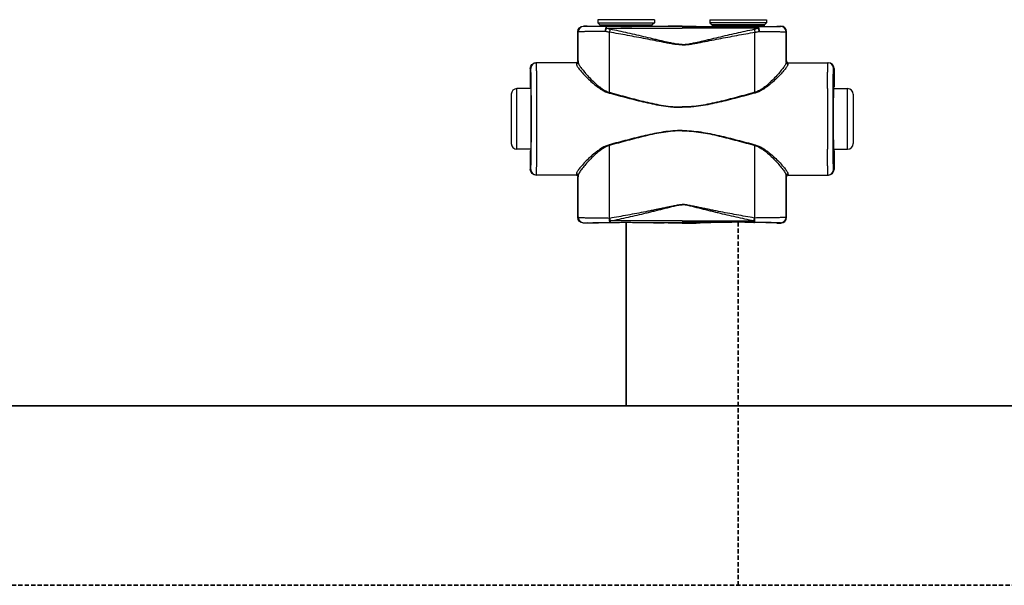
# Model space of a CAD drawing. Header units: millimetres. Extents: x 17747 to 112039, y -74980 to 446921.
# Tile 63 of 256: x 42588 to 43026, y -71859 to -71607. Entities that reach past the tile are written whole.
import ezdxf

# ---------------------------------------------------------------- set-up
doc = ezdxf.new("R2010")
doc.units = ezdxf.units.MM
doc.linetypes.add('VERDECKT', pattern=[9.525, 6.35, -3.175])
doc.layers.add('UT_SCHÉMA_PŘÍVOD', color=10, linetype='Continuous', lineweight=35)
doc.layers.add('UT_SCHÉMA_ZPÁTEČKA', color=172, linetype='VERDECKT', lineweight=35)

msp = doc.modelspace()

# ---------------------------------------------------------------- linework, layer by layer
at = {"color": 0, "linetype": 'Continuous'}
for p, q in [((42870.48, -71607.25), (42845.28, -71607.25)), ((42845.28, -71607.25), (42845.28, -71608.65)), ((42845.28, -71608.65), (42846.23, -71609.61)), ((42845.28, -71608.65), (42870.48, -71608.65)), ((42870.48, -71608.65), (42869.52, -71609.61)), ((42870.48, -71607.25), (42870.48, -71608.65)), ((42895.28, -71607.25), (42920.48, -71607.25)), ((42895.28, -71607.25), (42895.28, -71608.65)), ((42920.48, -71608.65), (42895.28, -71608.65)), ((42895.28, -71608.65), (42896.23, -71609.61)), ((42920.48, -71608.65), (42919.52, -71609.61)), ((42920.48, -71607.25), (42920.48, -71608.65)), ((42836.5, -71612.77), (42836.38, -71612.65)), ((42836.38, -71625.65), (42836.38, -71612.65)), ((42839, -71610.27), (42838.88, -71610.15)), ((42840.53, -71610.15), (42838.88, -71610.15)), ((42840.88, -71610.26), (42840.53, -71610.15)), ((42846.23, -71609.61), (42869.52, -71609.61)), ((42846.38, -71609.96), (42869.38, -71609.96)), ((42846.38, -71609.96), (42846.38, -71610.32)), ((42854.02, -71610.34), (42849.18, -71610.34)), ((42849.18, -71611.04), (42849.18, -71610.34)), ((42849.18, -71611.04), (42882.88, -71611.04)), ((42882.88, -71610.34), (42861.73, -71610.34)), ((42869.38, -71609.96), (42869.38, -71610.32)), ((42876.63, -71610.15), (42874.88, -71610.26)), ((42882.88, -71610.15), (42876.63, -71610.15)), ((42882.88, -71610.15), (42889.13, -71610.15)), ((42882.88, -71610.34), (42904.02, -71610.34)), ((42916.58, -71611.04), (42882.88, -71611.04)), ((42889.13, -71610.15), (42890.88, -71610.26)), ((42919.52, -71609.61), (42896.23, -71609.61)), ((42919.38, -71609.96), (42896.38, -71609.96)), ((42896.38, -71609.96), (42896.38, -71610.32)), ((42911.73, -71610.34), (42916.58, -71610.34)), ((42916.58, -71611.04), (42916.58, -71610.34)), ((42919.38, -71609.96), (42919.38, -71610.32)), ((42924.88, -71610.26), (42925.23, -71610.15)), ((42925.23, -71610.15), (42926.88, -71610.15)), ((42926.76, -71610.27), (42926.88, -71610.15)), ((42929.26, -71612.77), (42929.38, -71612.65)), ((42929.38, -71625.65), (42929.38, -71612.65)), ((42836.38, -71625.65), (42836.48, -71625.65)), ((42929.38, -71625.65), (42929.27, -71625.65)), ((42815.39, -71628.95), (42815.18, -71628.95)), ((42815.18, -71628.95), (42815.18, -71637.1)), ((42835.68, -71626.45), (42817.68, -71626.45)), ((42930.07, -71626.45), (42948.08, -71626.45)), ((42950.37, -71628.95), (42950.58, -71628.95)), ((42950.58, -71628.95), (42950.58, -71637.1)), ((42815.43, -71637.95), (42809.18, -71637.95)), ((42809.18, -71664.95), (42809.18, -71637.95)), ((42815.18, -71637.1), (42815.39, -71637.45)), ((42815.57, -71637.47), (42815.57, -71637.45)), ((42950.18, -71637.47), (42950.18, -71637.45)), ((42950.33, -71637.95), (42956.58, -71637.95)), ((42950.58, -71637.1), (42950.37, -71637.45)), ((42956.58, -71664.95), (42956.58, -71637.95)), ((42806.68, -71640.45), (42806.68, -71662.45)), ((42959.08, -71640.45), (42959.08, -71662.45)), ((42815.43, -71664.95), (42809.18, -71664.95)), ((42815.39, -71665.45), (42815.18, -71665.8)), ((42815.57, -71665.45), (42815.57, -71665.44)), ((42950.18, -71665.45), (42950.18, -71665.44)), ((42950.33, -71664.95), (42956.58, -71664.95)), ((42950.37, -71665.45), (42950.58, -71665.8)), ((42815.18, -71665.8), (42815.18, -71673.95)), ((42950.58, -71665.8), (42950.58, -71673.95)), ((42815.18, -71673.95), (42815.39, -71673.95)), ((42950.58, -71673.95), (42950.37, -71673.95)), ((42835.68, -71676.45), (42817.68, -71676.45)), ((42836.48, -71677.25), (42836.38, -71677.25)), ((42836.38, -71695.35), (42836.38, -71677.25)), ((42929.27, -71677.25), (42929.38, -71677.25)), ((42929.38, -71695.35), (42929.38, -71677.25)), ((42930.07, -71676.45), (42948.08, -71676.45)), ((42836.38, -71695.35), (42836.5, -71695.24)), ((42850.42, -71695.61), (42850.6, -71695.61)), ((42915.34, -71695.61), (42915.16, -71695.61)), ((42929.38, -71695.35), (42929.26, -71695.24)), ((42838.88, -71697.85), (42839, -71697.74)), ((42840.53, -71697.85), (42838.88, -71697.85)), ((42840.88, -71697.75), (42840.53, -71697.85)), ((42850.75, -71697.66), (42850.92, -71697.66)), ((42882.88, -71696.92), (42850.92, -71696.92)), ((42850.92, -71697.66), (42850.92, -71696.92)), ((42850.92, -71697.66), (42852.18, -71697.66)), ((42863.57, -71697.66), (42882.88, -71697.66)), ((42876.63, -71697.85), (42874.88, -71697.75)), ((42882.88, -71697.85), (42876.63, -71697.85)), ((42882.88, -71696.92), (42914.83, -71696.92)), ((42902.18, -71697.66), (42882.88, -71697.66)), ((42882.88, -71697.85), (42889.13, -71697.85)), ((42889.13, -71697.85), (42890.88, -71697.75)), ((42914.83, -71697.66), (42913.57, -71697.66)), ((42914.83, -71697.66), (42914.83, -71696.92)), ((42915.01, -71697.66), (42914.83, -71697.66)), ((42924.88, -71697.75), (42925.23, -71697.85)), ((42925.23, -71697.85), (42926.88, -71697.85)), ((42926.88, -71697.85), (42926.76, -71697.74))]:
    msp.add_line(p, q, dxfattribs=at)
for centre, radius, start, end in [((42839, -71612.77), 2.5, 90.0025, 179.9975), ((42845.88, -71609.96), 0.5, 0, 45), ((42869.88, -71609.96), 0.5, 135, 180), ((42895.88, -71609.96), 0.5, 0, 45), ((42919.88, -71609.96), 0.5, 135, 180), ((42926.76, -71612.77), 2.5, 0.0025, 89.9975), ((42835.68, -71625.65), 0.8, 270.0036, 359.9972), ((42930.07, -71625.65), 0.8, 180.0028, 269.9964), ((42817.89, -71628.95), 2.5, 90.0022, 180.0011), ((42947.87, -71628.95), 2.5, 359.9989, 89.9978), ((42809.18, -71640.45), 2.5, 90, 180), ((40375.72, -71651.45), 2442.41, 359.68325, 0.31675), ((45390.04, -71651.45), 2442.41, 179.68325, 180.31675), ((42956.58, -71640.45), 2.5, 0, 90), ((42809.18, -71662.45), 2.5, 180, 270), ((42956.58, -71662.45), 2.5, 270, 0), ((42817.89, -71673.95), 2.5, 179.9989, 269.9978), ((42947.87, -71673.95), 2.5, 270.0022, 0.0011), ((42835.68, -71677.25), 0.8, 0.0028, 89.9964), ((42930.07, -71677.25), 0.8, 90.0036, 179.9972), ((42839, -71695.23), 2.5, 180.0025, 269.9975), ((42926.76, -71695.23), 2.5, 270.0025, 359.9975)]:
    msp.add_arc(centre, radius, start, end, dxfattribs=at)
at = {"color": 0, "linetype": 'Continuous', "extrusion": (0, 0, -1)}
for centre, major_axis, ratio, start_param, end_param in [((42838.88, -71612.65), (-1.77, 1.77), 0.999973, -0.785384, 0.785384), ((42857.88, -71610.26), (-17, 0), 0.005236, 4.941076, 6.283185), ((42857.88, -71610.26), (-17, 0), 0.005236, 3.141593, 4.483702), ((42835.58, -71625.65), (-0.8, 0), 0.999986, -3.141593, -1.659157), ((42817.68, -71628.95), (-2.5, 0), 0.999945, 0, 1.570796), ((42815.39, -71651.45), (0, 14), 0.010472, 0, 3.141593), ((42817.68, -71673.95), (-2.5, 0), 0.999945, -1.570796, 0), ((42835.58, -71677.25), (0.8, 0), 0.999986, -1.395381, 0), ((42838.88, -71695.35), (1.77, 1.77), 0.999973, -3.926977, -2.356208), ((42857.88, -71697.75), (-17, 0), 0.005236, 0, 1.229157), ((42857.88, -71697.75), (-17, 0), 0.005236, 1.912436, 3.141593)]:
    msp.add_ellipse(centre, major_axis=major_axis, ratio=ratio, start_param=start_param, end_param=end_param, dxfattribs=at)
at = {"color": 0, "linetype": 'Continuous'}
for centre, major_axis, ratio, start_param, end_param in [((42907.88, -71610.26), (17, 0), 0.005236, 3.141593, 4.483702), ((42907.88, -71610.26), (17, 0), 0.005236, 4.941076, 6.283185), ((42926.88, -71612.65), (1.77, 1.77), 0.999973, -0.785384, 0.785384), ((42930.18, -71625.65), (0.8, 0), 0.999986, -3.141593, -1.659157), ((42948.08, -71628.95), (2.5, 0), 0.999945, 0, 1.570796), ((42950.37, -71651.45), (0, 14), 0.010472, 0, 3.141593), ((42948.08, -71673.95), (2.5, 0), 0.999945, -1.570796, 0), ((42930.18, -71677.25), (-0.8, 0), 0.999986, -1.395381, 0), ((42926.88, -71695.35), (-1.77, 1.77), 0.999973, -3.926977, -2.356208), ((42907.88, -71697.75), (17, 0), 0.005236, 1.912436, 3.141593), ((42907.88, -71697.75), (17, 0), 0.005236, 0, 1.229157)]:
    msp.add_ellipse(centre, major_axis=major_axis, ratio=ratio, start_param=start_param, end_param=end_param, dxfattribs=at)
for points, knots in [([(42848.56, -71612.46), (42847.73, -71612.47), (42846.12, -71612.48), (42844.16, -71612.5), (42842.69, -71612.52), (42841.69, -71612.53), (42840.76, -71612.55), (42839.91, -71612.57), (42839.14, -71612.59), (42838.47, -71612.62), (42837.89, -71612.64), (42837.47, -71612.66), (42837.19, -71612.68), (42837.01, -71612.69), (42836.86, -71612.7), (42836.74, -71612.72), (42836.64, -71612.73), (42836.57, -71612.74), (42836.53, -71612.76), (42836.5, -71612.77), (42836.5, -71612.77)], [0, 0, 0, 0, 0.207034, 0.39928, 0.488214, 0.57154, 0.648707, 0.71921, 0.782588, 0.838437, 0.886403, 0.926186, 0.942933, 0.957549, 0.970012, 0.98031, 0.988432, 0.994377, 0.998178, 1, 1, 1, 1]), ([(42836.51, -71626.19), (42836.51, -71625.07), (42836.51, -71620.6), (42836.5, -71616.12), (42836.5, -71612.77)], [0, 0, 0, 0, 0.250733, 1, 1, 1, 1]), ([(42849.18, -71610.34), (42848.47, -71610.34), (42847.11, -71610.34), (42845.45, -71610.34), (42844.22, -71610.33), (42843.37, -71610.33), (42842.58, -71610.32), (42841.87, -71610.32), (42841.22, -71610.31), (42840.66, -71610.31), (42840.17, -71610.3), (42839.82, -71610.3), (42839.58, -71610.3), (42839.43, -71610.29), (42839.3, -71610.29), (42839.2, -71610.29), (42839.13, -71610.28), (42839.08, -71610.28), (42839.05, -71610.28), (42839.03, -71610.28), (42839.02, -71610.28), (42839.01, -71610.28), (42839, -71610.28), (42839, -71610.27)], [0, 0, 0, 0, 0.207653, 0.400343, 0.489423, 0.572844, 0.650059, 0.720565, 0.783909, 0.839692, 0.887568, 0.927242, 0.943927, 0.958477, 0.970869, 0.981088, 0.989117, 0.992306, 0.994945, 0.997032, 0.998568, 0.999554, 1, 1, 1, 1]), ([(42849.18, -71610.34), (42849.09, -71610.35), (42848.99, -71610.46), (42848.91, -71610.59), (42848.84, -71610.74), (42848.76, -71610.97), (42848.69, -71611.28), (42848.63, -71611.64), (42848.58, -71612.04), (42848.57, -71612.32), (42848.56, -71612.46)], [0, 0, 0, 0, 0.117156, 0.161001, 0.211236, 0.330442, 0.472834, 0.634922, 0.812344, 1, 1, 1, 1]), ([(42849.18, -71611.04), (42849.05, -71611.25), (42848.82, -71611.71), (42848.64, -71612.2), (42848.56, -71612.46)], [0, 0, 0, 0, 0.464895, 1, 1, 1, 1]), ([(42850.43, -71612.82), (42850.27, -71612.8), (42849.64, -71612.7), (42849.02, -71612.57), (42848.56, -71612.46)], [0, 0, 0, 0, 0.252579, 1, 1, 1, 1]), ([(42850.75, -71611.49), (42850.61, -71611.46), (42850.08, -71611.34), (42849.56, -71611.18), (42849.18, -71611.04)], [0, 0, 0, 0, 0.253704, 1, 1, 1, 1]), ([(42850.75, -71611.49), (42850.69, -71611.69), (42850.57, -71612.13), (42850.47, -71612.58), (42850.43, -71612.82)], [0, 0, 0, 0, 0.464569, 1, 1, 1, 1]), ([(42882.88, -71618.46), (42882.88, -71618.46), (42882.19, -71618.46), (42880.81, -71618.38), (42878.76, -71618.1), (42876.72, -71617.75), (42874.01, -71617.25), (42870.63, -71616.58), (42866.59, -71615.79), (42862.54, -71615), (42858.5, -71614.24), (42854.47, -71613.51), (42851.77, -71613.05), (42850.43, -71612.82)], [0.5000015, 0.5000015, 0.5000015, 0.5000015, 0.500002, 0.5313979, 0.5627848, 0.5941575, 0.6255147, 0.6881766, 0.7507583, 0.8132458, 0.8756245, 0.9378805, 1, 1, 1, 1]), ([(42850.44, -71639.6), (42850.44, -71637.36), (42850.44, -71628.43), (42850.43, -71619.51), (42850.43, -71612.82)], [0, 0, 0, 0, 0.250952, 1, 1, 1, 1]), ([(42882.88, -71618.28), (42882.88, -71618.28), (42882.53, -71618.28), (42881.84, -71618.26), (42880.47, -71618.12), (42878.77, -71617.84), (42876.75, -71617.42), (42874.73, -71616.96), (42872.73, -71616.49), (42870.05, -71615.85), (42866.72, -71615.05), (42862.72, -71614.11), (42858.73, -71613.19), (42854.74, -71612.31), (42852.08, -71611.76), (42850.75, -71611.49)], [0.499995, 0.499995, 0.499995, 0.499995, 0.4999958, 0.5157333, 0.5314718, 0.5629204, 0.5943483, 0.6257534, 0.6571339, 0.6884877, 0.7511054, 0.813586, 0.8759088, 0.9380534, 1, 1, 1, 1]), ([(42861.73, -71610.34), (42861.09, -71610.34), (42859.81, -71610.37), (42857.88, -71610.39), (42855.95, -71610.37), (42854.66, -71610.34), (42854.02, -71610.34)], [0, 0, 0, 0, 0.248355, 0.5, 0.751645, 1, 1, 1, 1]), ([(42882.88, -71618.28), (42882.88, -71618.28), (42883.22, -71618.28), (42883.91, -71618.26), (42885.29, -71618.12), (42886.99, -71617.84), (42889.01, -71617.42), (42891.02, -71616.96), (42893.03, -71616.49), (42895.7, -71615.85), (42899.04, -71615.05), (42903.03, -71614.11), (42907.03, -71613.19), (42911.01, -71612.31), (42913.68, -71611.76), (42915.01, -71611.49)], [0.499995, 0.499995, 0.499995, 0.499995, 0.4999958, 0.5157333, 0.5314718, 0.5629204, 0.5943483, 0.6257534, 0.6571339, 0.6884877, 0.7511054, 0.813586, 0.8759088, 0.9380534, 1, 1, 1, 1]), ([(42882.88, -71618.46), (42882.88, -71618.46), (42883.57, -71618.46), (42884.95, -71618.38), (42887, -71618.1), (42889.04, -71617.75), (42891.75, -71617.25), (42895.12, -71616.58), (42899.17, -71615.79), (42903.21, -71615), (42907.25, -71614.24), (42911.29, -71613.51), (42913.98, -71613.05), (42915.33, -71612.82)], [0.5000015, 0.5000015, 0.5000015, 0.5000015, 0.500002, 0.5313979, 0.5627848, 0.5941575, 0.6255147, 0.6881766, 0.7507583, 0.8132458, 0.8756245, 0.9378805, 1, 1, 1, 1]), ([(42904.02, -71610.34), (42904.66, -71610.34), (42905.95, -71610.37), (42907.88, -71610.39), (42909.81, -71610.37), (42911.09, -71610.34), (42911.73, -71610.34)], [0, 0, 0, 0, 0.248355, 0.5, 0.751645, 1, 1, 1, 1]), ([(42915.01, -71611.49), (42915.14, -71611.46), (42915.67, -71611.34), (42916.2, -71611.18), (42916.58, -71611.04)], [0, 0, 0, 0, 0.253704, 1, 1, 1, 1]), ([(42915.01, -71611.49), (42915.07, -71611.69), (42915.19, -71612.13), (42915.29, -71612.58), (42915.33, -71612.82)], [0, 0, 0, 0, 0.464569, 1, 1, 1, 1]), ([(42915.32, -71639.6), (42915.32, -71637.36), (42915.32, -71628.43), (42915.33, -71619.51), (42915.33, -71612.82)], [0, 0, 0, 0, 0.250952, 1, 1, 1, 1]), ([(42915.33, -71612.82), (42915.49, -71612.8), (42916.11, -71612.7), (42916.73, -71612.57), (42917.19, -71612.46)], [0, 0, 0, 0, 0.252579, 1, 1, 1, 1]), ([(42916.58, -71610.34), (42917.28, -71610.34), (42918.64, -71610.34), (42920.3, -71610.34), (42921.54, -71610.33), (42922.39, -71610.33), (42923.17, -71610.32), (42923.89, -71610.32), (42924.53, -71610.31), (42925.1, -71610.31), (42925.58, -71610.3), (42925.94, -71610.3), (42926.18, -71610.3), (42926.33, -71610.29), (42926.45, -71610.29), (42926.56, -71610.29), (42926.63, -71610.28), (42926.68, -71610.28), (42926.7, -71610.28), (42926.72, -71610.28), (42926.74, -71610.28), (42926.75, -71610.28), (42926.75, -71610.28), (42926.76, -71610.27)], [0, 0, 0, 0, 0.207653, 0.400343, 0.489423, 0.572844, 0.650059, 0.720565, 0.783909, 0.839692, 0.887568, 0.927242, 0.943927, 0.958477, 0.970869, 0.981088, 0.989117, 0.992306, 0.994945, 0.997032, 0.998568, 0.999554, 1, 1, 1, 1]), ([(42916.58, -71610.34), (42916.67, -71610.35), (42916.77, -71610.46), (42916.85, -71610.59), (42916.92, -71610.74), (42916.99, -71610.97), (42917.07, -71611.28), (42917.13, -71611.64), (42917.17, -71612.04), (42917.19, -71612.32), (42917.19, -71612.46)], [0, 0, 0, 0, 0.117156, 0.161001, 0.211236, 0.330442, 0.472834, 0.634922, 0.812344, 1, 1, 1, 1]), ([(42916.58, -71611.04), (42916.7, -71611.25), (42916.93, -71611.71), (42917.11, -71612.2), (42917.19, -71612.46)], [0, 0, 0, 0, 0.464895, 1, 1, 1, 1]), ([(42917.19, -71612.46), (42918.03, -71612.47), (42919.64, -71612.48), (42921.6, -71612.5), (42923.07, -71612.52), (42924.07, -71612.53), (42925, -71612.55), (42925.85, -71612.57), (42926.61, -71612.59), (42927.29, -71612.62), (42927.86, -71612.64), (42928.28, -71612.66), (42928.57, -71612.68), (42928.75, -71612.69), (42928.9, -71612.7), (42929.02, -71612.72), (42929.12, -71612.73), (42929.19, -71612.74), (42929.23, -71612.76), (42929.25, -71612.77), (42929.26, -71612.77)], [0, 0, 0, 0, 0.207034, 0.39928, 0.488214, 0.57154, 0.648707, 0.71921, 0.782588, 0.838437, 0.886403, 0.926186, 0.942933, 0.957549, 0.970012, 0.98031, 0.988432, 0.994377, 0.998178, 1, 1, 1, 1]), ([(42929.25, -71626.19), (42929.25, -71625.07), (42929.25, -71620.6), (42929.25, -71616.12), (42929.26, -71612.77)], [0, 0, 0, 0, 0.250733, 1, 1, 1, 1]), ([(42836.51, -71626.19), (42836.51, -71626.29), (42836.47, -71626.5), (42836.29, -71626.76), (42836.02, -71626.93), (42835.81, -71626.97), (42835.71, -71626.97)], [0, 0, 0, 0, 0.247572, 0.496581, 0.747591, 1, 1, 1, 1]), ([(42836.48, -71625.65), (42836.48, -71625.65), (42836.49, -71625.66), (42836.49, -71625.66), (42836.49, -71625.67), (42836.49, -71625.7), (42836.49, -71625.73), (42836.5, -71625.79), (42836.5, -71625.87), (42836.5, -71625.96), (42836.51, -71626.07), (42836.51, -71626.15), (42836.51, -71626.19)], [0, 0, 0, 0, 0.005057, 0.017214, 0.037015, 0.06455, 0.142921, 0.252392, 0.392925, 0.564459, 0.766871, 1, 1, 1, 1]), ([(42836.51, -71626.19), (42836.51, -71626.26), (42836.53, -71626.4), (42836.6, -71626.63), (42836.7, -71626.89), (42836.9, -71627.3), (42837.24, -71627.86), (42837.74, -71628.59), (42838.35, -71629.39), (42839.32, -71630.61), (42840.74, -71632.23), (42842.67, -71634.25), (42844.48, -71635.94), (42846.1, -71637.26), (42847.88, -71638.51), (42849.37, -71639.29), (42850.44, -71639.6)], [0, 0, 0, 0, 0.010286, 0.022433, 0.036551, 0.052653, 0.090607, 0.135698, 0.187142, 0.244158, 0.372094, 0.514728, 0.6685, 0.748767, 0.830965, 1, 1, 1, 1]), ([(42929.25, -71626.19), (42929.24, -71626.26), (42929.22, -71626.4), (42929.16, -71626.63), (42929.05, -71626.89), (42928.85, -71627.3), (42928.52, -71627.86), (42928.02, -71628.59), (42927.41, -71629.39), (42926.44, -71630.61), (42925.02, -71632.23), (42923.09, -71634.25), (42921.28, -71635.94), (42919.66, -71637.26), (42917.88, -71638.51), (42916.38, -71639.29), (42915.32, -71639.6)], [0, 0, 0, 0, 0.010286, 0.022433, 0.036551, 0.052653, 0.090607, 0.135698, 0.187142, 0.244158, 0.372094, 0.514728, 0.6685, 0.748767, 0.830965, 1, 1, 1, 1]), ([(42929.27, -71625.65), (42929.27, -71625.65), (42929.27, -71625.66), (42929.27, -71625.66), (42929.27, -71625.67), (42929.27, -71625.7), (42929.26, -71625.73), (42929.26, -71625.79), (42929.26, -71625.87), (42929.25, -71625.96), (42929.25, -71626.07), (42929.25, -71626.15), (42929.25, -71626.19)], [0, 0, 0, 0, 0.005057, 0.017214, 0.037015, 0.06455, 0.142921, 0.252392, 0.392925, 0.564459, 0.766871, 1, 1, 1, 1]), ([(42929.25, -71626.19), (42929.25, -71626.29), (42929.29, -71626.5), (42929.47, -71626.76), (42929.73, -71626.93), (42929.94, -71626.97), (42930.05, -71626.97)], [0, 0, 0, 0, 0.247572, 0.496581, 0.747591, 1, 1, 1, 1]), ([(42815.57, -71637.45), (42815.57, -71636.82), (42815.56, -71635.63), (42815.54, -71634.19), (42815.52, -71633.14), (42815.51, -71632.43), (42815.5, -71631.79), (42815.49, -71631.21), (42815.48, -71630.69), (42815.47, -71630.24), (42815.45, -71629.86), (42815.44, -71629.58), (42815.43, -71629.39), (42815.43, -71629.28), (42815.42, -71629.18), (42815.42, -71629.1), (42815.41, -71629.04), (42815.4, -71628.99), (42815.4, -71628.97), (42815.39, -71628.95), (42815.39, -71628.95)], [0, 0, 0, 0, 0.221931, 0.420259, 0.509783, 0.592499, 0.668149, 0.736495, 0.797321, 0.850436, 0.895675, 0.932895, 0.948462, 0.961984, 0.973451, 0.982856, 0.990196, 0.99547, 0.998697, 1, 1, 1, 1]), ([(42818.09, -71637.95), (42818.08, -71637.11), (42818.07, -71635.51), (42818.05, -71633.58), (42818.04, -71632.16), (42818.03, -71631.21), (42818.01, -71630.33), (42818, -71629.54), (42817.99, -71628.84), (42817.98, -71628.22), (42817.96, -71627.69), (42817.95, -71627.31), (42817.94, -71627.06), (42817.93, -71626.9), (42817.93, -71626.77), (42817.92, -71626.66), (42817.91, -71626.57), (42817.9, -71626.51), (42817.9, -71626.47), (42817.89, -71626.46), (42817.89, -71626.45), (42817.89, -71626.45)], [0, 0, 0, 0, 0.218984, 0.416191, 0.505653, 0.588551, 0.664564, 0.733396, 0.794781, 0.848478, 0.894279, 0.932006, 0.947796, 0.961515, 0.973152, 0.982695, 0.990138, 0.995479, 0.998726, 0.999584, 1, 1, 1, 1]), ([(42835.68, -71626.45), (42835.68, -71626.45), (42835.69, -71626.46), (42835.69, -71626.46), (42835.69, -71626.47), (42835.69, -71626.49), (42835.69, -71626.53), (42835.7, -71626.59), (42835.7, -71626.66), (42835.7, -71626.75), (42835.71, -71626.86), (42835.71, -71626.93), (42835.71, -71626.97)], [0, 0, 0, 0, 0.005122, 0.017304, 0.037118, 0.064661, 0.143035, 0.252499, 0.393016, 0.564526, 0.766907, 1, 1, 1, 1]), ([(42835.71, -71626.97), (42835.71, -71627.04), (42835.73, -71627.18), (42835.81, -71627.4), (42835.92, -71627.65), (42836.13, -71628.03), (42836.48, -71628.58), (42837.01, -71629.28), (42837.66, -71630.07), (42838.69, -71631.25), (42840.19, -71632.83), (42842.23, -71634.8), (42844.15, -71636.44), (42845.84, -71637.7), (42847.7, -71638.91), (42849.24, -71639.63), (42850.34, -71639.93)], [0, 0, 0, 0, 0.009694, 0.02127, 0.034861, 0.050494, 0.087694, 0.13227, 0.183417, 0.240322, 0.368483, 0.511765, 0.666448, 0.747227, 0.829948, 1, 1, 1, 1]), ([(42930.05, -71626.97), (42930.04, -71627.04), (42930.02, -71627.18), (42929.95, -71627.4), (42929.84, -71627.65), (42929.63, -71628.03), (42929.27, -71628.58), (42928.74, -71629.28), (42928.1, -71630.07), (42927.07, -71631.25), (42925.56, -71632.83), (42923.52, -71634.8), (42921.61, -71636.44), (42919.91, -71637.7), (42918.06, -71638.91), (42916.51, -71639.63), (42915.42, -71639.93)], [0, 0, 0, 0, 0.009694, 0.02127, 0.034861, 0.050494, 0.087694, 0.13227, 0.183417, 0.240322, 0.368483, 0.511765, 0.666448, 0.747227, 0.829948, 1, 1, 1, 1]), ([(42930.07, -71626.45), (42930.07, -71626.45), (42930.07, -71626.46), (42930.07, -71626.46), (42930.07, -71626.47), (42930.07, -71626.49), (42930.06, -71626.53), (42930.06, -71626.59), (42930.06, -71626.66), (42930.05, -71626.75), (42930.05, -71626.86), (42930.05, -71626.93), (42930.05, -71626.97)], [0, 0, 0, 0, 0.005122, 0.017304, 0.037118, 0.064661, 0.143035, 0.252499, 0.393016, 0.564526, 0.766907, 1, 1, 1, 1]), ([(42947.67, -71637.95), (42947.68, -71637.11), (42947.69, -71635.51), (42947.7, -71633.58), (42947.72, -71632.16), (42947.73, -71631.21), (42947.74, -71630.33), (42947.75, -71629.54), (42947.77, -71628.84), (42947.78, -71628.22), (42947.79, -71627.69), (42947.81, -71627.31), (42947.82, -71627.06), (42947.82, -71626.9), (42947.83, -71626.77), (42947.84, -71626.66), (42947.85, -71626.57), (42947.85, -71626.51), (42947.86, -71626.47), (42947.86, -71626.46), (42947.87, -71626.45), (42947.87, -71626.45)], [0, 0, 0, 0, 0.218984, 0.416191, 0.505653, 0.588551, 0.664564, 0.733396, 0.794781, 0.848478, 0.894279, 0.932006, 0.947796, 0.961515, 0.973152, 0.982695, 0.990138, 0.995479, 0.998726, 0.999584, 1, 1, 1, 1]), ([(42950.18, -71637.45), (42950.19, -71636.82), (42950.2, -71635.63), (42950.22, -71634.19), (42950.23, -71633.14), (42950.24, -71632.43), (42950.25, -71631.79), (42950.27, -71631.21), (42950.28, -71630.69), (42950.29, -71630.24), (42950.3, -71629.86), (42950.31, -71629.58), (42950.32, -71629.39), (42950.33, -71629.28), (42950.33, -71629.18), (42950.34, -71629.1), (42950.35, -71629.04), (42950.35, -71628.99), (42950.36, -71628.97), (42950.36, -71628.95), (42950.37, -71628.95)], [0, 0, 0, 0, 0.221931, 0.420259, 0.509783, 0.592499, 0.668149, 0.736495, 0.797321, 0.850436, 0.895675, 0.932895, 0.948462, 0.961984, 0.973451, 0.982856, 0.990196, 0.99547, 0.998697, 1, 1, 1, 1]), ([(42815.57, -71665.44), (42815.59, -71663.25), (42815.62, -71658.59), (42815.63, -71651.45), (42815.62, -71644.32), (42815.59, -71639.66), (42815.57, -71637.47)], [0, 0, 0, 0, 0.235226, 0.499987, 0.764754, 1, 1, 1, 1]), ([(42950.18, -71665.44), (42950.17, -71663.25), (42950.14, -71658.59), (42950.13, -71651.45), (42950.14, -71644.32), (42950.17, -71639.66), (42950.18, -71637.47)], [0, 0, 0, 0, 0.235226, 0.499987, 0.764754, 1, 1, 1, 1]), ([(42850.44, -71639.6), (42850.43, -71639.63), (42850.4, -71639.74), (42850.36, -71639.85), (42850.34, -71639.93)], [0, 0, 0, 0, 0.258378, 1, 1, 1, 1]), ([(42850.34, -71639.93), (42853, -71640.65), (42857, -71641.72), (42862.36, -71643.09), (42866.4, -71644.06), (42870.47, -71644.94), (42874.57, -71645.67), (42878.02, -71646.08), (42880.79, -71646.26), (42882.18, -71646.29), (42882.88, -71646.29), (42882.88, -71646.29)], [0, 0, 0, 0, 0.1245061, 0.1869228, 0.2494269, 0.3120016, 0.3746311, 0.4372993, 0.4686472, 0.4999998, 0.5, 0.5, 0.5, 0.5]), ([(42850.44, -71639.6), (42853.09, -71640.33), (42857.08, -71641.44), (42862.41, -71642.85), (42866.44, -71643.85), (42870.49, -71644.75), (42874.58, -71645.5), (42878.03, -71645.93), (42880.8, -71646.11), (42882.18, -71646.14), (42882.88, -71646.14), (42882.88, -71646.14)], [0, 0, 0, 0, 0.1244767, 0.1868883, 0.2493924, 0.3119715, 0.3746087, 0.437287, 0.4686409, 0.4999998, 0.5, 0.5, 0.5, 0.5]), ([(42915.32, -71639.6), (42912.66, -71640.33), (42908.68, -71641.44), (42903.34, -71642.85), (42899.32, -71643.85), (42895.26, -71644.75), (42891.17, -71645.5), (42887.73, -71645.93), (42884.96, -71646.11), (42883.57, -71646.14), (42882.88, -71646.14), (42882.88, -71646.14)], [0, 0, 0, 0, 0.1244767, 0.1868883, 0.2493924, 0.3119715, 0.3746087, 0.437287, 0.4686409, 0.4999998, 0.5, 0.5, 0.5, 0.5]), ([(42915.42, -71639.93), (42912.76, -71640.65), (42908.75, -71641.72), (42903.4, -71643.09), (42899.36, -71644.06), (42895.29, -71644.94), (42891.19, -71645.67), (42887.74, -71646.08), (42884.96, -71646.26), (42883.57, -71646.29), (42882.88, -71646.29), (42882.88, -71646.29)], [0, 0, 0, 0, 0.1245061, 0.1869228, 0.2494269, 0.3120016, 0.3746311, 0.4372993, 0.4686472, 0.4999998, 0.5, 0.5, 0.5, 0.5]), ([(42915.32, -71639.6), (42915.32, -71639.63), (42915.36, -71639.74), (42915.39, -71639.85), (42915.42, -71639.93)], [0, 0, 0, 0, 0.258378, 1, 1, 1, 1]), ([(42882.88, -71656.62), (42881.49, -71656.62), (42878.71, -71656.74), (42874.57, -71657.24), (42870.47, -71657.97), (42866.4, -71658.84), (42862.36, -71659.82), (42857, -71661.19), (42853, -71662.26), (42850.34, -71662.98)], [0.5, 0.5, 0.5, 0.5, 0.5626889, 0.6253582, 0.6879892, 0.7505657, 0.8130716, 0.8754902, 1, 1, 1, 1]), ([(42882.88, -71656.77), (42881.49, -71656.77), (42878.72, -71656.89), (42874.58, -71657.4), (42870.49, -71658.15), (42866.44, -71659.06), (42862.41, -71660.06), (42857.08, -71661.47), (42853.09, -71662.57), (42850.44, -71663.31)], [0.5, 0.5, 0.5, 0.5, 0.5627005, 0.6253799, 0.6880187, 0.7505997, 0.8131057, 0.8755193, 1, 1, 1, 1]), ([(42882.88, -71656.62), (42884.27, -71656.62), (42887.05, -71656.74), (42891.19, -71657.24), (42895.29, -71657.97), (42899.36, -71658.84), (42903.4, -71659.82), (42908.75, -71661.19), (42912.76, -71662.26), (42915.42, -71662.98)], [0.5, 0.5, 0.5, 0.5, 0.5626889, 0.6253582, 0.6879892, 0.7505657, 0.8130716, 0.8754902, 1, 1, 1, 1]), ([(42882.88, -71656.77), (42884.27, -71656.77), (42887.04, -71656.89), (42891.17, -71657.4), (42895.26, -71658.15), (42899.32, -71659.06), (42903.34, -71660.06), (42908.68, -71661.47), (42912.66, -71662.57), (42915.32, -71663.31)], [0.5, 0.5, 0.5, 0.5, 0.5627005, 0.6253799, 0.6880187, 0.7505997, 0.8131057, 0.8755193, 1, 1, 1, 1]), ([(42815.39, -71673.95), (42815.39, -71673.95), (42815.4, -71673.94), (42815.4, -71673.91), (42815.41, -71673.87), (42815.42, -71673.8), (42815.42, -71673.72), (42815.43, -71673.63), (42815.43, -71673.51), (42815.44, -71673.33), (42815.45, -71673.05), (42815.47, -71672.66), (42815.48, -71672.21), (42815.49, -71671.7), (42815.5, -71671.12), (42815.51, -71670.47), (42815.52, -71669.77), (42815.54, -71668.72), (42815.56, -71667.27), (42815.57, -71666.08), (42815.57, -71665.45)], [0, 0, 0, 0, 0.001303, 0.00453, 0.009804, 0.017144, 0.026549, 0.038016, 0.051538, 0.067105, 0.104325, 0.149564, 0.202679, 0.263505, 0.331851, 0.407501, 0.490217, 0.579741, 0.778069, 1, 1, 1, 1]), ([(42817.89, -71676.45), (42817.89, -71676.45), (42817.89, -71676.45), (42817.9, -71676.43), (42817.9, -71676.4), (42817.91, -71676.33), (42817.92, -71676.25), (42817.93, -71676.14), (42817.93, -71676.01), (42817.94, -71675.85), (42817.95, -71675.59), (42817.96, -71675.21), (42817.98, -71674.68), (42817.99, -71674.07), (42818, -71673.36), (42818.01, -71672.57), (42818.03, -71671.7), (42818.04, -71670.75), (42818.05, -71669.33), (42818.07, -71667.39), (42818.08, -71665.79), (42818.09, -71664.95)], [0, 0, 0, 0, 0.000416, 0.001274, 0.004521, 0.009862, 0.017305, 0.026849, 0.038485, 0.052204, 0.067994, 0.105721, 0.151522, 0.205219, 0.266604, 0.335437, 0.411449, 0.494347, 0.58381, 0.781016, 1, 1, 1, 1]), ([(42850.34, -71662.98), (42849.24, -71663.27), (42847.7, -71664), (42845.84, -71665.2), (42844.15, -71666.47), (42842.23, -71668.11), (42840.19, -71670.07), (42838.69, -71671.66), (42837.66, -71672.84), (42837.01, -71673.62), (42836.48, -71674.33), (42836.13, -71674.87), (42835.92, -71675.26), (42835.81, -71675.51), (42835.73, -71675.73), (42835.71, -71675.87), (42835.71, -71675.93)], [0, 0, 0, 0, 0.170052, 0.252774, 0.333553, 0.488235, 0.631517, 0.759678, 0.816583, 0.86773, 0.912306, 0.949506, 0.965139, 0.978731, 0.990306, 1, 1, 1, 1]), ([(42850.44, -71663.31), (42849.37, -71663.62), (42847.88, -71664.39), (42846.1, -71665.65), (42844.48, -71666.96), (42842.67, -71668.65), (42840.74, -71670.67), (42839.32, -71672.3), (42838.35, -71673.51), (42837.74, -71674.32), (42837.24, -71675.05), (42836.9, -71675.61), (42836.7, -71676.01), (42836.6, -71676.27), (42836.53, -71676.5), (42836.51, -71676.65), (42836.51, -71676.72)], [0, 0, 0, 0, 0.169036, 0.251233, 0.3315, 0.485272, 0.627906, 0.755842, 0.812858, 0.864302, 0.909393, 0.947347, 0.963449, 0.977567, 0.989714, 1, 1, 1, 1]), ([(42850.44, -71663.31), (42850.43, -71663.28), (42850.4, -71663.17), (42850.36, -71663.06), (42850.34, -71662.98)], [0, 0, 0, 0, 0.258378, 1, 1, 1, 1]), ([(42850.42, -71695.61), (42850.42, -71692.93), (42850.43, -71682.16), (42850.44, -71671.4), (42850.44, -71663.31)], [0, 0, 0, 0, 0.248459, 1, 1, 1, 1]), ([(42915.32, -71663.31), (42915.32, -71663.28), (42915.36, -71663.17), (42915.39, -71663.06), (42915.42, -71662.98)], [0, 0, 0, 0, 0.258378, 1, 1, 1, 1]), ([(42915.32, -71663.31), (42916.38, -71663.62), (42917.88, -71664.39), (42919.66, -71665.65), (42921.28, -71666.96), (42923.09, -71668.65), (42925.02, -71670.67), (42926.44, -71672.3), (42927.41, -71673.51), (42928.02, -71674.32), (42928.52, -71675.05), (42928.85, -71675.61), (42929.05, -71676.01), (42929.16, -71676.27), (42929.22, -71676.5), (42929.24, -71676.65), (42929.25, -71676.72)], [0, 0, 0, 0, 0.169036, 0.251233, 0.3315, 0.485272, 0.627906, 0.755842, 0.812858, 0.864302, 0.909393, 0.947347, 0.963449, 0.977567, 0.989714, 1, 1, 1, 1]), ([(42915.34, -71695.61), (42915.33, -71692.93), (42915.32, -71682.16), (42915.32, -71671.4), (42915.32, -71663.31)], [0, 0, 0, 0, 0.248459, 1, 1, 1, 1]), ([(42915.42, -71662.98), (42916.51, -71663.27), (42918.06, -71664), (42919.91, -71665.2), (42921.61, -71666.47), (42923.52, -71668.11), (42925.56, -71670.07), (42927.07, -71671.66), (42928.1, -71672.84), (42928.74, -71673.62), (42929.27, -71674.33), (42929.63, -71674.87), (42929.84, -71675.26), (42929.95, -71675.51), (42930.02, -71675.73), (42930.04, -71675.87), (42930.05, -71675.93)], [0, 0, 0, 0, 0.170052, 0.252774, 0.333553, 0.488235, 0.631517, 0.759678, 0.816583, 0.86773, 0.912306, 0.949506, 0.965139, 0.978731, 0.990306, 1, 1, 1, 1]), ([(42947.87, -71676.45), (42947.87, -71676.45), (42947.86, -71676.45), (42947.86, -71676.43), (42947.85, -71676.4), (42947.85, -71676.33), (42947.84, -71676.25), (42947.83, -71676.14), (42947.82, -71676.01), (42947.82, -71675.85), (42947.81, -71675.59), (42947.79, -71675.21), (42947.78, -71674.68), (42947.77, -71674.07), (42947.75, -71673.36), (42947.74, -71672.57), (42947.73, -71671.7), (42947.72, -71670.75), (42947.7, -71669.33), (42947.69, -71667.39), (42947.68, -71665.79), (42947.67, -71664.95)], [0, 0, 0, 0, 0.000416, 0.001274, 0.004521, 0.009862, 0.017305, 0.026849, 0.038485, 0.052204, 0.067994, 0.105721, 0.151522, 0.205219, 0.266604, 0.335437, 0.411449, 0.494347, 0.58381, 0.781016, 1, 1, 1, 1]), ([(42950.37, -71673.95), (42950.36, -71673.95), (42950.36, -71673.94), (42950.35, -71673.91), (42950.35, -71673.87), (42950.34, -71673.8), (42950.33, -71673.72), (42950.33, -71673.63), (42950.32, -71673.51), (42950.31, -71673.33), (42950.3, -71673.05), (42950.29, -71672.66), (42950.28, -71672.21), (42950.27, -71671.7), (42950.25, -71671.12), (42950.24, -71670.47), (42950.23, -71669.77), (42950.22, -71668.72), (42950.2, -71667.27), (42950.19, -71666.08), (42950.18, -71665.45)], [0, 0, 0, 0, 0.001303, 0.00453, 0.009804, 0.017144, 0.026549, 0.038016, 0.051538, 0.067105, 0.104325, 0.149564, 0.202679, 0.263505, 0.331851, 0.407501, 0.490217, 0.579741, 0.778069, 1, 1, 1, 1]), ([(42835.71, -71675.93), (42835.71, -71675.97), (42835.71, -71676.05), (42835.7, -71676.15), (42835.7, -71676.24), (42835.7, -71676.32), (42835.69, -71676.37), (42835.69, -71676.41), (42835.69, -71676.43), (42835.69, -71676.44), (42835.69, -71676.45), (42835.68, -71676.45), (42835.68, -71676.45)], [0, 0, 0, 0, 0.233093, 0.435474, 0.606984, 0.747501, 0.856965, 0.935339, 0.962882, 0.982696, 0.994878, 1, 1, 1, 1]), ([(42836.51, -71676.72), (42836.51, -71676.62), (42836.47, -71676.41), (42836.29, -71676.15), (42836.02, -71675.97), (42835.81, -71675.93), (42835.71, -71675.93)], [0, 0, 0, 0, 0.247572, 0.496581, 0.747591, 1, 1, 1, 1]), ([(42836.51, -71676.72), (42836.51, -71676.76), (42836.51, -71676.84), (42836.5, -71676.95), (42836.5, -71677.04), (42836.5, -71677.11), (42836.49, -71677.17), (42836.49, -71677.21), (42836.49, -71677.23), (42836.49, -71677.24), (42836.49, -71677.25), (42836.48, -71677.25), (42836.48, -71677.25)], [0, 0, 0, 0, 0.23313, 0.435541, 0.607074, 0.747608, 0.857079, 0.93545, 0.962985, 0.982786, 0.994943, 1, 1, 1, 1]), ([(42836.5, -71695.24), (42836.5, -71693.7), (42836.5, -71687.53), (42836.51, -71681.35), (42836.51, -71676.72)], [0, 0, 0, 0, 0.248801, 1, 1, 1, 1]), ([(42929.25, -71676.72), (42929.25, -71676.62), (42929.29, -71676.41), (42929.47, -71676.15), (42929.73, -71675.97), (42929.94, -71675.93), (42930.05, -71675.93)], [0, 0, 0, 0, 0.247572, 0.496581, 0.747591, 1, 1, 1, 1]), ([(42929.26, -71695.24), (42929.26, -71693.7), (42929.25, -71687.53), (42929.25, -71681.35), (42929.25, -71676.72)], [0, 0, 0, 0, 0.248801, 1, 1, 1, 1]), ([(42929.25, -71676.72), (42929.25, -71676.76), (42929.25, -71676.84), (42929.25, -71676.95), (42929.26, -71677.04), (42929.26, -71677.11), (42929.26, -71677.17), (42929.27, -71677.21), (42929.27, -71677.23), (42929.27, -71677.24), (42929.27, -71677.25), (42929.27, -71677.25), (42929.27, -71677.25)], [0, 0, 0, 0, 0.23313, 0.435541, 0.607074, 0.747608, 0.857079, 0.93545, 0.962985, 0.982786, 0.994943, 1, 1, 1, 1]), ([(42930.05, -71675.93), (42930.05, -71675.97), (42930.05, -71676.05), (42930.05, -71676.15), (42930.06, -71676.24), (42930.06, -71676.32), (42930.06, -71676.37), (42930.07, -71676.41), (42930.07, -71676.43), (42930.07, -71676.44), (42930.07, -71676.45), (42930.07, -71676.45), (42930.07, -71676.45)], [0, 0, 0, 0, 0.233093, 0.435474, 0.606984, 0.747501, 0.856965, 0.935339, 0.962882, 0.982696, 0.994878, 1, 1, 1, 1]), ([(42850.6, -71695.61), (42851.94, -71695.38), (42854.63, -71694.93), (42858.65, -71694.2), (42862.68, -71693.44), (42866.03, -71692.78), (42868.72, -71692.24), (42870.73, -71691.84), (42872.75, -71691.42), (42874.76, -71691.01), (42876.78, -71690.59), (42878.46, -71690.25), (42879.81, -71689.98), (42881.16, -71689.74), (42882.19, -71689.6), (42882.88, -71689.6)], [0, 0, 0, 0, 0.0621172, 0.1243716, 0.1867502, 0.2492392, 0.2805207, 0.3118245, 0.3431487, 0.3744915, 0.4058513, 0.4372266, 0.4529199, 0.4686172, 0.5, 0.5, 0.5, 0.5]), ([(42850.92, -71696.92), (42852.25, -71696.65), (42854.9, -71696.1), (42858.88, -71695.22), (42862.87, -71694.31), (42866.18, -71693.52), (42868.84, -71692.87), (42870.83, -71692.38), (42872.83, -71691.88), (42874.82, -71691.38), (42876.82, -71690.88), (42878.49, -71690.46), (42879.82, -71690.14), (42881.16, -71689.85), (42882.19, -71689.67), (42882.88, -71689.67)], [0, 0, 0, 0, 0.0619437, 0.1240868, 0.1864104, 0.2488944, 0.2801902, 0.3115184, 0.3428764, 0.3742614, 0.4056711, 0.4371032, 0.4528275, 0.4685577, 0.5, 0.5, 0.5, 0.5]), ([(42915.16, -71695.61), (42913.81, -71695.38), (42911.13, -71694.93), (42907.11, -71694.2), (42903.08, -71693.44), (42899.73, -71692.78), (42897.04, -71692.24), (42895.03, -71691.84), (42893.01, -71691.42), (42890.99, -71691.01), (42888.98, -71690.59), (42887.29, -71690.25), (42885.94, -71689.98), (42884.59, -71689.74), (42883.56, -71689.6), (42882.88, -71689.6)], [0, 0, 0, 0, 0.0621172, 0.1243716, 0.1867502, 0.2492392, 0.2805207, 0.3118245, 0.3431487, 0.3744915, 0.4058513, 0.4372266, 0.4529199, 0.4686172, 0.5, 0.5, 0.5, 0.5]), ([(42914.83, -71696.92), (42913.51, -71696.65), (42910.85, -71696.1), (42906.87, -71695.22), (42902.89, -71694.31), (42899.57, -71693.52), (42896.92, -71692.87), (42894.92, -71692.38), (42892.93, -71691.88), (42890.93, -71691.38), (42888.94, -71690.88), (42887.27, -71690.46), (42885.93, -71690.14), (42884.59, -71689.85), (42883.56, -71689.67), (42882.88, -71689.67)], [0, 0, 0, 0, 0.0619437, 0.1240868, 0.1864104, 0.2488944, 0.2801902, 0.3115184, 0.3428764, 0.3742614, 0.4056711, 0.4371032, 0.4528275, 0.4685577, 0.5, 0.5, 0.5, 0.5]), ([(42836.5, -71695.24), (42836.5, -71695.24), (42836.53, -71695.26), (42836.58, -71695.27), (42836.66, -71695.29), (42836.77, -71695.31), (42836.92, -71695.32), (42837.1, -71695.34), (42837.3, -71695.36), (42837.64, -71695.38), (42838.14, -71695.41), (42838.82, -71695.43), (42839.61, -71695.46), (42840.5, -71695.49), (42841.49, -71695.51), (42842.57, -71695.53), (42843.74, -71695.55), (42845.42, -71695.57), (42847.66, -71695.59), (42849.48, -71695.6), (42850.42, -71695.61)], [0, 0, 0, 0, 0.001901, 0.0058, 0.011886, 0.020197, 0.030732, 0.043479, 0.058422, 0.075536, 0.116153, 0.165047, 0.22186, 0.286169, 0.35749, 0.43527, 0.518903, 0.607727, 0.798032, 1, 1, 1, 1]), ([(42850.75, -71697.66), (42850.72, -71697.66), (42850.69, -71697.63), (42850.66, -71697.57), (42850.63, -71697.51), (42850.6, -71697.42), (42850.57, -71697.28), (42850.51, -71696.94), (42850.45, -71696.37), (42850.43, -71695.88), (42850.42, -71695.61)], [0, 0, 0, 0, 0.03281, 0.058939, 0.09263, 0.134005, 0.182986, 0.302653, 0.616803, 1, 1, 1, 1]), ([(42850.92, -71697.66), (42850.9, -71697.66), (42850.86, -71697.63), (42850.83, -71697.57), (42850.81, -71697.51), (42850.78, -71697.42), (42850.75, -71697.28), (42850.69, -71696.94), (42850.63, -71696.37), (42850.61, -71695.88), (42850.6, -71695.61)], [0, 0, 0, 0, 0.032697, 0.058797, 0.092469, 0.133835, 0.182813, 0.302491, 0.616704, 1, 1, 1, 1]), ([(42850.92, -71696.92), (42850.86, -71696.72), (42850.74, -71696.28), (42850.64, -71695.84), (42850.6, -71695.61)], [0, 0, 0, 0, 0.463333, 1, 1, 1, 1]), ([(42914.83, -71697.66), (42914.86, -71697.66), (42914.89, -71697.63), (42914.92, -71697.57), (42914.95, -71697.51), (42914.97, -71697.42), (42915.01, -71697.28), (42915.07, -71696.94), (42915.13, -71696.37), (42915.15, -71695.88), (42915.16, -71695.61)], [0, 0, 0, 0, 0.032697, 0.058797, 0.092469, 0.133835, 0.182813, 0.302491, 0.616704, 1, 1, 1, 1]), ([(42914.83, -71696.92), (42914.9, -71696.72), (42915.02, -71696.28), (42915.11, -71695.84), (42915.16, -71695.61)], [0, 0, 0, 0, 0.463333, 1, 1, 1, 1]), ([(42915.01, -71697.66), (42915.03, -71697.66), (42915.07, -71697.63), (42915.1, -71697.57), (42915.13, -71697.51), (42915.15, -71697.42), (42915.19, -71697.28), (42915.25, -71696.94), (42915.31, -71696.37), (42915.33, -71695.88), (42915.34, -71695.61)], [0, 0, 0, 0, 0.03281, 0.058939, 0.09263, 0.134005, 0.182986, 0.302653, 0.616803, 1, 1, 1, 1]), ([(42929.26, -71695.24), (42929.26, -71695.24), (42929.23, -71695.26), (42929.18, -71695.27), (42929.1, -71695.29), (42928.98, -71695.31), (42928.84, -71695.32), (42928.66, -71695.34), (42928.45, -71695.36), (42928.11, -71695.38), (42927.62, -71695.41), (42926.94, -71695.43), (42926.15, -71695.46), (42925.26, -71695.49), (42924.26, -71695.51), (42923.18, -71695.53), (42922.02, -71695.55), (42920.33, -71695.57), (42918.1, -71695.59), (42916.27, -71695.6), (42915.34, -71695.61)], [0, 0, 0, 0, 0.001901, 0.0058, 0.011886, 0.020197, 0.030732, 0.043479, 0.058422, 0.075536, 0.116153, 0.165047, 0.22186, 0.286169, 0.35749, 0.43527, 0.518903, 0.607727, 0.798032, 1, 1, 1, 1]), ([(42839, -71697.74), (42839, -71697.73), (42839, -71697.73), (42839.01, -71697.73), (42839.03, -71697.73), (42839.06, -71697.73), (42839.09, -71697.73), (42839.14, -71697.72), (42839.23, -71697.72), (42839.35, -71697.72), (42839.5, -71697.72), (42839.68, -71697.71), (42839.88, -71697.71), (42840.1, -71697.71), (42840.45, -71697.7), (42840.95, -71697.7), (42841.61, -71697.69), (42842.36, -71697.69), (42843.2, -71697.68), (42844.11, -71697.68), (42845.09, -71697.68), (42846.52, -71697.67), (42848.41, -71697.67), (42849.95, -71697.66), (42850.75, -71697.66)], [0, 0, 0, 0, 0.000442, 0.001439, 0.003, 0.005125, 0.007814, 0.011067, 0.019262, 0.029696, 0.04235, 0.057205, 0.074237, 0.093413, 0.114703, 0.163471, 0.220191, 0.284451, 0.355774, 0.433617, 0.517377, 0.606395, 0.797271, 1, 1, 1, 1]), ([(42852.18, -71697.66), (42852.65, -71697.66), (42853.58, -71697.63), (42854.99, -71697.55), (42856.43, -71697.48), (42857.88, -71697.45), (42859.33, -71697.48), (42860.76, -71697.55), (42862.18, -71697.63), (42863.11, -71697.66), (42863.57, -71697.66)], [0, 0, 0, 0, 0.12176, 0.246313, 0.372689, 0.5, 0.627311, 0.753687, 0.87824, 1, 1, 1, 1]), ([(42913.57, -71697.66), (42913.11, -71697.66), (42912.18, -71697.63), (42910.76, -71697.55), (42909.33, -71697.48), (42907.88, -71697.45), (42906.43, -71697.48), (42904.99, -71697.55), (42903.58, -71697.63), (42902.65, -71697.66), (42902.18, -71697.66)], [0, 0, 0, 0, 0.12176, 0.246313, 0.372689, 0.5, 0.627311, 0.753687, 0.87824, 1, 1, 1, 1]), ([(42926.76, -71697.74), (42926.76, -71697.73), (42926.75, -71697.73), (42926.74, -71697.73), (42926.72, -71697.73), (42926.7, -71697.73), (42926.67, -71697.73), (42926.61, -71697.72), (42926.53, -71697.72), (42926.4, -71697.72), (42926.26, -71697.72), (42926.08, -71697.71), (42925.88, -71697.71), (42925.66, -71697.71), (42925.31, -71697.7), (42924.81, -71697.7), (42924.14, -71697.69), (42923.39, -71697.69), (42922.56, -71697.68), (42921.64, -71697.68), (42920.66, -71697.68), (42919.24, -71697.67), (42917.35, -71697.67), (42915.81, -71697.66), (42915.01, -71697.66)], [0, 0, 0, 0, 0.000442, 0.001439, 0.003, 0.005125, 0.007814, 0.011067, 0.019262, 0.029696, 0.04235, 0.057205, 0.074237, 0.093413, 0.114703, 0.163471, 0.220191, 0.284451, 0.355774, 0.433617, 0.517377, 0.606395, 0.797271, 1, 1, 1, 1])]:
    msp.add_open_spline(points, degree=3, knots=knots, dxfattribs=at)
at = {"layer": 'UT_SCHÉMA_PŘÍVOD'}
for p, q in [((42857.88, -71697.46), (42857.88, -71779.25)), ((38957.88, -71779.25), (45782.88, -71779.25))]:
    msp.add_line(p, q, dxfattribs=at)
at = {"layer": 'UT_SCHÉMA_ZPÁTEČKA', "ltscale": 0.3}
for p, q in [((42907.88, -71697.46), (42907.88, -71859.25)), ((38877.88, -71859.25), (46332.88, -71859.25))]:
    msp.add_line(p, q, dxfattribs=at)

doc.saveas('drawing.dxf')
